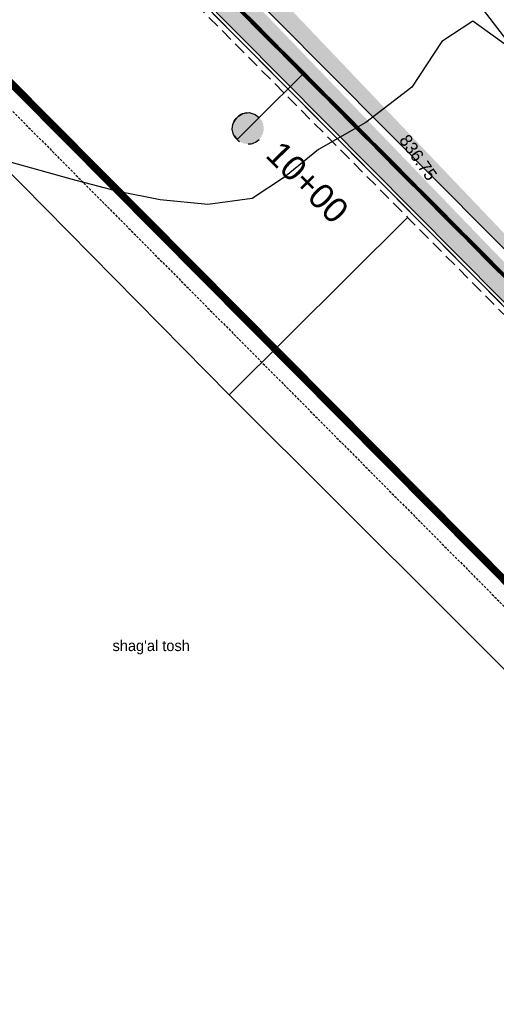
# Model space of a CAD drawing. Header units: millimetres. Extents: x 405709 to 406552, y 4254722 to 4255885.
# Tile 12 of 48: x 406320 to 406358, y 4254871 to 4254950. Entities that reach past the tile are written whole.
import ezdxf
from ezdxf.enums import TextEntityAlignment as Align

# ---------------------------------------------------------------- set-up
doc = ezdxf.new("R2010")
doc.units = ezdxf.units.MM
doc.header["$LTSCALE"] = 0.5
for name, pattern in [('ACAD_ISO09W100', [45, 24, -3, 6, -3, 6, -3]), ('CONTI', [0]), ('Штриховая 1 к 2', [3, 2, -1])]:
    doc.linetypes.add(name, pattern=pattern)
for name, color, linetype in [('(007) Здания', 7, 'Continuous'), ('(031) Горизонтали', 42, 'Continuous'), ('(037) Контуры', 7, 'Continuous'), ('PI_OTDEFAULT', 172, 'CONTI'), ('PLEPO', 8, 'Continuous'), ('Трассы.Дискретная модель', 7, 'Continuous'), ('Трассы.Километры и пикеты', 7, 'Continuous'), ('Трассы.Разбивка', 7, 'Continuous')]:
    doc.layers.add(name, color=color, linetype=linetype)
doc.layers.add('.', color=7, linetype='Continuous', lineweight=15)
doc.layers.add('OBORUDOVANIE', color=251, linetype='Continuous', lineweight=5)
doc.styles.add('Arial_0001', font='arial.ttf', dxfattribs={"height": 0.2})
doc.styles.add('BM-431', font='txt')
doc.linetypes.add('ограждение2', pattern='A,6.35,-2.54,[132,ltypeshp.shx,S=2.54,R=0,X=-2.54,Y=0],-2.54,25.4', length=36.83)

# ---------------------------------------------------------------- blocks, each defined once
blk = doc.blocks.new('парпорпо')
at = {"layer": 'PLEPO', "color": 0}
for p, q in [((13253, -118, -454), (13733, -118, -454)), ((13253, -144, -454), (13624, -144, -454)), ((13253, -690, -454), (13647, -690, -454)), ((13253, -715, -454), (13812, -715, -454)), ((13285, -99, -454), (13780, -99, -454)), ((13285, -734, -454), (13780, -734, -454)), ((13331, -161, -454), (13331, -192, -454)), ((13331, -161, -454), (13444, -161, -454)), ((13331, -192, -454), (13444, -192, -454)), ((13331, -673, -454), (13331, -641, -454)), ((13331, -641, -454), (13444, -641, -454)), ((13331, -673, -454), (13444, -673, -454)), ((13444, -161, -454), (13444, -192, -454)), ((13444, -164, -454), (13589, -164, -454)), ((13444, -189, -454), (13565, -189, -454)), ((13444, -673, -454), (13444, -641, -454)), ((13444, -645, -454), (13567, -645, -454)), ((13444, -670, -454), (13603, -670, -454)), ((13477, -189, -454), (13457, -420, -454)), ((13457, -420, -454), (13477, -645, -454)), ((13507, -144, -454), (13507, -164, -454)), ((13507, -670, -454), (13507, -690, -454)), ((13532, -144, -454), (13532, -164, -454)), ((13532, -670, -454), (13532, -690, -454)), ((13555, -189, -454), (13554, -202, -454)), ((13554, -636, -454), (13555, -645, -454)), ((13610, -676, -454), (13611, -676, -454)), ((13610, -676, -454), (13610, -676, -454)), ((13684, -202, -454), (13916, -202, -454)), ((13707, -632, -454), (13916, -632, -454)), ((13813, -157, -454), (13916, -157, -454)), ((13862, -676, -454), (13916, -676, -454)), ((13916, -157, -454), (13916, -202, -454)), ((13916, -164, -454), (14315, -164, -454)), ((13916, -189, -454), (14234, -189, -454)), ((13916, -676, -454), (13916, -632, -454)), ((13916, -645, -454), (14234, -645, -454)), ((13916, -670, -454), (14315, -670, -454)), ((13997, -362, -454), (13997, -362, -454)), ((13997, -362, -454), (13999, -472, -454)), ((14003, -189, -454), (14001, -250, -454)), ((14001, -561, -454), (14003, -645, -454)), ((14236, -189, -454), (14236, -255, -454)), ((14236, -334, -454), (14236, -352, -454)), ((14236, -352, -454), (14363, -352, -454)), ((14236, -496, -454), (14236, -482, -454)), ((14236, -482, -454), (14363, -482, -454)), ((14236, -645, -454), (14236, -567, -454)), ((14313, -189, -454), (14361, -189, -454)), ((14313, -645, -454), (14361, -645, -454)), ((14315, -164, -454), (14315, -189, -454)), ((14315, -670, -454), (14315, -645, -454)), ((14361, -189, -454), (14361, -259, -454)), ((14361, -328, -454), (14361, -352, -454)), ((14361, -501, -454), (14361, -482, -454)), ((14361, -645, -454), (14361, -573, -454))]:
    blk.add_line(p, q, dxfattribs=at)
at = {"layer": 'PLEPO', "color": 0, "elevation": -454}
blk.add_lwpolyline([(13477, -291), (13475, -541), (13500, -589), (13541, -627), (13595, -664), (13621, -684), (13669, -695), (13747, -701), (13795, -712), (13836, -724), (13873, -710), (13881, -695), (13853, -667), (13827, -658), (13778, -661), (13730, -647), (13689, -621), (13667, -598), (13724, -592), (13775, -584), (13859, -575), (13936, -569), (13956, -558), (14028, -564), (14096, -566), (14191, -569), (14262, -566), (14300, -555), (14328, -569), (14349, -575), (14395, -569), (14418, -538), (14420, -515), (14406, -501), (14349, -501), (14305, -503), (14274, -506), (14211, -489), (14131, -478), (14030, -480), (13979, -466), (13919, -449), (13804, -417), (13910, -397), (14002, -360), (14045, -352), (14139, -357), (14257, -329), (14305, -329), (14337, -334), (14372, -326), (14412, -309), (14412, -289), (14389, -260), (14303, -257), (14251, -263), (14245, -254), (14176, -257), (14099, -254), (14065, -248), (14019, -257), (13956, -231), (13876, -231), (13798, -234), (13735, -234), (13687, -237), (13672, -223), (13695, -183), (13750, -165), (13818, -157), (13876, -151), (13876, -128), (13853, -114), (13827, -97), (13787, -94), (13724, -122), (13652, -128), (13586, -165), (13515, -246), (13500, -263)], close=True, dxfattribs=at)
for points in [[(13563, -346), (13532, -354), (13500, -383), (13486, -426), (13515, -466), (13543, -483), (13569, -489), (13586, -503), (13621, -498), (13638, -492), (13661, -486), (13692, -480), (13707, -463), (13718, -435), (13724, -426), (13744, -415), (13721, -403), (13721, -380), (13707, -363), (13672, -352), (13644, -349), (13632, -349), (13621, -334), (13575, -331), (13572, -340)], [(13721, -460), (13712, -509), (13678, -564), (13632, -595)], [(13672, -263), (13692, -286), (13707, -317), (13724, -349), (13724, -380)]]:
    blk.add_lwpolyline(points, dxfattribs=at)
at = {"layer": 'PLEPO', "color": 0}
for centre in [(13253, -131, -454), (13253, -703, -454)]:
    blk.add_arc(centre, 12.7, 90, 270, dxfattribs=at)
blk = doc.blocks.new('апрапр')
at = {"layer": 'OBORUDOVANIE', "color": 168, "lineweight": 5}
for p, q in [((-342350, 27223), (-335150, 27223)), ((-342350, 26803), (-335150, 26803)), ((-342350, 26683), (-335150, 26683)), ((-342350, 26263), (-335150, 26263)), ((-342350, 26143), (-335150, 26143)), ((-342350, 25723), (-335150, 25723)), ((-342350, 25603), (-335150, 25603)), ((-342350, 25183), (-335150, 25183)), ((-342350, 25063), (-335150, 25063)), ((-342350, 24643), (-335150, 24643)), ((-327650, 27223), (-334850, 27223)), ((-327650, 26803), (-334850, 26803)), ((-327650, 26683), (-334850, 26683)), ((-327650, 26263), (-334850, 26263)), ((-327650, 26143), (-334850, 26143)), ((-327650, 25723), (-334850, 25723)), ((-327650, 25603), (-334850, 25603)), ((-327650, 25183), (-334850, 25183)), ((-327650, 25063), (-334850, 25063)), ((-327650, 24643), (-334850, 24643))]:
    blk.add_line(p, q, dxfattribs=at)
for points in [[(-342650, 27523), (-342680, 27523, 0.4142136), (-342800, 27403), (-342800, 24463, 0.4142136), (-342680, 24343), (-342650, 24343)], [(-342200, 27223), (-342200, 27403, 0.4142136), (-342320, 27523), (-342350, 27523)], [(-342350, 24343), (-342320, 24343, 0.4142136), (-342200, 24463), (-342200, 24643)], [(-335150, 27523), (-335180, 27523, 0.4142136), (-335300, 27403), (-335300, 27223)], [(-335300, 24643), (-335300, 24463, 0.4142136), (-335180, 24343), (-335150, 24343)], [(-334700, 27223), (-334700, 27403, 0.4142136), (-334820, 27523), (-334850, 27523)], [(-334850, 24343), (-334820, 24343, 0.4142136), (-334700, 24463), (-334700, 24643)], [(-327650, 27523), (-327680, 27523, 0.4142136), (-327800, 27403), (-327800, 27223)], [(-327800, 24643), (-327800, 24463, 0.4142136), (-327680, 24343), (-327650, 24343)], [(-327350, 24343), (-327320, 24343, 0.4142136), (-327200, 24463), (-327200, 27403, 0.4142136), (-327320, 27523), (-327350, 27523)]]:
    blk.add_lwpolyline(points, format="xyb", dxfattribs=at)
at = {"layer": 'OBORUDOVANIE', "color": 5, "lineweight": 15}
for points in [[(-342650, 27708), (-342650, 24158)], [(-342350, 24158), (-342350, 27708)], [(-335150, 27708), (-335150, 24158)], [(-334850, 24158), (-334850, 27708)], [(-327650, 27708), (-327650, 24158)], [(-327350, 24158), (-327350, 27708)]]:
    blk.add_lwpolyline(points, dxfattribs=at)
at = {"layer": 'OBORUDOVANIE', "color": 168, "lineweight": 5}
for points in [[(-342200, 26683), (-342200, 26803)], [(-342200, 26143), (-342200, 26263)], [(-342200, 25603), (-342200, 25723)], [(-342200, 25063), (-342200, 25183)], [(-335300, 26803), (-335300, 26683)], [(-335300, 26263), (-335300, 26143)], [(-335300, 25723), (-335300, 25603)], [(-335300, 25183), (-335300, 25063)], [(-334700, 26683), (-334700, 26803)], [(-334700, 26143), (-334700, 26263)], [(-334700, 25603), (-334700, 25723)], [(-334700, 25063), (-334700, 25183)], [(-327800, 26803), (-327800, 26683)], [(-327800, 26263), (-327800, 26143)], [(-327800, 25723), (-327800, 25603)], [(-327800, 25183), (-327800, 25063)]]:
    blk.add_lwpolyline(points, dxfattribs=at)
at = {"layer": 'OBORUDOVANIE', "color": 5, "lineweight": 15}
for centre, start, end in [((-342500, 27708), 0, 180), ((-342500, 24158), 180, 0), ((-335000, 27708), 0, 180), ((-335000, 24158), 180, 0), ((-327500, 27708), 0, 180), ((-327500, 24158), 180, 0)]:
    blk.add_arc(centre, 150, start, end, dxfattribs=at)
blk = doc.blocks.new('4')
at = {"color": 41, "true_color": 0xffd966, "const_width": 0.1}
blk.add_lwpolyline([(29483.69, 3308.67), (29483.69, 3311.67), (29480.69, 3311.67), (29480.69, 3308.67)], close=True, dxfattribs=at)
at = {"color": 41, "true_color": 0xffd966, "const_width": 0.05}
for points in [[(29481.04, 3311.42, 1), (29480.84, 3311.42, 1)], [(29480.94, 3310.7, 1), (29480.94, 3310.9, 1)], [(29480.94, 3310.07, 1), (29480.94, 3310.27, 1)], [(29480.94, 3309.45, 1), (29480.94, 3309.65, 1)], [(29480.94, 3308.82, 1), (29480.94, 3309.02, 1)], [(29481.67, 3311.42, 1), (29481.47, 3311.42, 1)], [(29481.57, 3310.7, 1), (29481.57, 3310.9, 1)], [(29481.57, 3310.07, 1), (29481.57, 3310.27, 1)], [(29481.57, 3309.45, 1), (29481.57, 3309.65, 1)], [(29481.57, 3308.82, 1), (29481.57, 3309.02, 1)], [(29482.29, 3311.42, 1), (29482.09, 3311.42, 1)], [(29482.19, 3310.7, 1), (29482.19, 3310.9, 1)], [(29482.19, 3310.07, 1), (29482.19, 3310.27, 1)], [(29482.19, 3309.45, 1), (29482.19, 3309.65, 1)], [(29482.19, 3308.82, 1), (29482.19, 3309.02, 1)], [(29482.92, 3311.42, 1), (29482.72, 3311.42, 1)], [(29482.82, 3310.7, 1), (29482.82, 3310.9, 1)], [(29482.82, 3310.07, 1), (29482.82, 3310.27, 1)], [(29482.82, 3309.45, 1), (29482.82, 3309.65, 1)], [(29482.82, 3308.82, 1), (29482.82, 3309.02, 1)], [(29483.54, 3311.42, 1), (29483.34, 3311.42, 1)], [(29483.44, 3310.7, 1), (29483.44, 3310.9, 1)], [(29483.44, 3310.07, 1), (29483.44, 3310.27, 1)], [(29483.44, 3309.45, 1), (29483.44, 3309.65, 1)], [(29483.44, 3308.82, 1), (29483.44, 3309.02, 1)]]:
    blk.add_lwpolyline(points, format="xyb", close=True, dxfattribs=at)
blk = doc.blocks.new('2')
at = {"color": 41, "true_color": 0xffd966, "const_width": 0.1}
blk.add_lwpolyline([(29473.69, 3307.14), (29473.69, 3310.14), (29470.69, 3310.14), (29470.69, 3307.14)], close=True, dxfattribs=at)
for points in [[(29473.42, 3309.84), (29470.97, 3309.84, 1), (29470.97, 3309.59), (29473.42, 3309.59, 1)], [(29473.42, 3309.3), (29470.97, 3309.3, 1), (29470.97, 3309.05), (29473.42, 3309.05, 1)], [(29473.42, 3308.76), (29470.97, 3308.76, 1), (29470.97, 3308.51), (29473.42, 3308.51, 1)], [(29473.42, 3308.22), (29470.97, 3308.22, 1), (29470.97, 3307.97), (29473.42, 3307.97, 1)], [(29473.42, 3307.68), (29470.97, 3307.68, 1), (29470.97, 3307.43), (29473.42, 3307.43, 1)]]:
    blk.add_lwpolyline(points, format="xyb", close=True, dxfattribs=at)
blk = doc.blocks.new('A$C7e9ce9f0')
at = {"layer": '.', "transparency": 33554687}
h = blk.add_hatch(dxfattribs=at)
h.set_pattern_fill('AR-HBONE', color=30, scale=0.05)
h.paths.add_polyline_path([(0, 24), (80, 24), (80, 0), (0, 0)])
at = {"layer": '.', "linetype": 'Continuous'}
h = blk.add_hatch(dxfattribs=at)
h.set_pattern_fill('ANSI31', color=256, scale=1.32)
h.set_pattern_definition([(45, (-15689.74616, 467.92073), (-0.1166726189, 0.1166726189), [])])
h.paths.add_polyline_path([(77.1, 12.6, 1), (69.1, 12.6)])
at = {"layer": '(007) Здания', "linetype": 'Continuous'}
for points in [[(68.5, 8), (77.7, 8), (77.7, 17.2), (68.5, 17.2)], [(69.1, 8.7), (77.1, 8.7), (77.1, 16.6), (69.1, 16.6)]]:
    blk.add_lwpolyline(points, close=True, dxfattribs=at)
for points in [[(69.1, 16.6), (70.3, 15.4)], [(69.9, 15), (69.1, 16.6)], [(69.6, 14.6), (69.1, 16.6)], [(69.4, 14.2), (69.1, 16.6)], [(69.3, 13.8), (69.1, 16.6)], [(70.7, 15.8), (69.1, 16.6)], [(71.2, 16.1), (69.1, 16.6)], [(71.6, 16.3), (69.1, 16.6)], [(71.9, 16.4), (69.1, 16.6)], [(74.3, 16.4), (77.1, 16.6)], [(74.6, 16.3), (77.1, 16.6)], [(75, 16.1), (77.1, 16.6)], [(75.5, 15.8), (77.1, 16.6)], [(77.1, 16.6), (75.9, 15.4)], [(76.3, 15), (77.1, 16.6)], [(76.5, 14.6), (77.1, 16.6)], [(76.7, 14.2), (77.1, 16.6)], [(76.9, 13.8), (77.1, 16.6)], [(69.1, 12.6), (77.1, 12.6)], [(69.3, 11.5), (69.1, 8.7)], [(69.4, 11.1), (69.1, 8.7)], [(69.6, 10.7), (69.1, 8.7)], [(69.9, 10.3), (69.1, 8.7)], [(69.1, 8.7), (70.3, 9.8)], [(70.7, 9.5), (69.1, 8.7)], [(71.2, 9.2), (69.1, 8.7)], [(71.6, 9), (69.1, 8.7)], [(71.9, 8.8), (69.1, 8.7)], [(74.3, 8.8), (77.1, 8.7)], [(74.6, 9), (77.1, 8.7)], [(75, 9.2), (77.1, 8.7)], [(75.5, 9.5), (77.1, 8.7)], [(77.1, 8.7), (75.9, 9.8)], [(76.3, 10.3), (77.1, 8.7)], [(76.5, 10.7), (77.1, 8.7)], [(76.7, 11.1), (77.1, 8.7)], [(76.9, 11.5), (77.1, 8.7)]]:
    blk.add_lwpolyline(points, dxfattribs=at)
blk.add_circle((73.1, 12.6), 3.96, dxfattribs=at)
at = {"color": 1, "linetype": 'Continuous'}
blk.add_lwpolyline([(0, 0), (0, 24), (80, 24), (80, 0)], dxfattribs=at)
at = {"layer": '(007) Здания', "linetype": 'Continuous', "xscale": 0.0140625, "yscale": 0.0140625, "zscale": 0.0140625, "rotation": 270}
blk.add_blockref('парпорпо', (18.2, 205.8, 6.4), dxfattribs=at)
at = {"xscale": 2, "yscale": 2, "zscale": 2, "rotation": 89.99999999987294}
for name, p in [('4', (6663.1, -58960.5)), ('2', (6663, -58946.5)), ('4', (6669.1, -58960.5)), ('2', (6663, -58952.5)), ('2', (6663, -58958.5)), ('4', (6663.1, -58990.5)), ('4', (6663.1, -58996.5)), ('2', (6663, -58964.5)), ('4', (6669.1, -58990.5)), ('4', (6669.1, -58996.5))]:
    blk.add_blockref(name, p, dxfattribs=at)
at = {"layer": 'OBORUDOVANIE', "color": 2, "lineweight": 9, "xscale": 0.00264, "yscale": 0.00264, "zscale": 0.00264}
blk.add_blockref('апрапр', (930.1, -53.3), dxfattribs=at)
blk = doc.blocks.new('*U154')
at = {"xscale": 0.1049999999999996, "yscale": 0.1049999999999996, "zscale": 0.1049999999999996, "rotation": 179.9999999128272}
blk.add_blockref('2', (3094.738, 347.407), dxfattribs=at)
blk = doc.blocks.new('*U155')
at = {"color": 0, "linetype": 'ByBlock', "lineweight": -2, "transparency": 16777216, "rotation": 314.8025318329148}
for p in [(406337.993, 4254950.279), (406338.219, 4254950.051), (406338.444, 4254949.824), (406338.67, 4254949.597), (406338.895, 4254949.37), (406339.121, 4254949.143), (406339.346, 4254948.916), (406339.572, 4254948.689), (406339.797, 4254948.462), (406340.023, 4254948.235), (406340.248, 4254948.008), (406340.474, 4254947.781), (406340.699, 4254947.554), (406340.925, 4254947.327), (406341.15, 4254947.1), (406341.376, 4254946.873), (406341.601, 4254946.646), (406341.827, 4254946.419), (406342.052, 4254946.192), (406342.278, 4254945.965), (406342.503, 4254945.737), (406342.729, 4254945.51), (406342.954, 4254945.283), (406343.18, 4254945.056), (406343.405, 4254944.829), (406343.631, 4254944.602), (406343.856, 4254944.375), (406344.082, 4254944.148), (406344.307, 4254943.921), (406344.533, 4254943.694), (406344.758, 4254943.467), (406344.984, 4254943.24), (406345.209, 4254943.013), (406345.435, 4254942.786), (406345.66, 4254942.559), (406345.886, 4254942.332), (406346.111, 4254942.105), (406346.337, 4254941.878), (406346.562, 4254941.651), (406346.787, 4254941.423), (406347.013, 4254941.196), (406347.238, 4254940.969), (406347.464, 4254940.742), (406347.689, 4254940.515), (406347.915, 4254940.288), (406348.14, 4254940.061), (406348.366, 4254939.834), (406348.591, 4254939.607), (406348.817, 4254939.38), (406349.042, 4254939.153), (406349.268, 4254938.926), (406349.493, 4254938.699), (406349.719, 4254938.472), (406349.944, 4254938.245), (406350.17, 4254938.018), (406350.395, 4254937.791), (406350.621, 4254937.564), (406350.846, 4254937.337), (406351.072, 4254937.109), (406351.297, 4254936.882), (406351.523, 4254936.655), (406351.748, 4254936.428), (406351.974, 4254936.201), (406352.199, 4254935.974), (406352.425, 4254935.747), (406352.65, 4254935.52), (406352.876, 4254935.293), (406353.101, 4254935.066), (406353.327, 4254934.839), (406353.552, 4254934.612), (406353.778, 4254934.385), (406354.003, 4254934.158), (406354.229, 4254933.931), (406354.454, 4254933.704), (406354.68, 4254933.477), (406354.905, 4254933.25), (406355.131, 4254933.023), (406355.356, 4254932.795), (406355.582, 4254932.568), (406355.807, 4254932.341), (406356.033, 4254932.114), (406356.258, 4254931.887), (406356.484, 4254931.66), (406356.709, 4254931.433), (406356.935, 4254931.206), (406357.16, 4254930.979), (406357.386, 4254930.752), (406357.611, 4254930.525), (406357.837, 4254930.298), (406358.062, 4254930.071)]:
    blk.add_blockref('*U154', p, dxfattribs=at)

msp = doc.modelspace()

# ---------------------------------------------------------------- hatches: boundary and pattern name
at = {"transparency": 33554687}
h = msp.add_hatch(dxfattribs=at)
h.set_pattern_fill('AR-HBONE', color=30, scale=0.005)
edge = h.paths.add_edge_path()
edge.add_line((406386.605, 4254899.202), (406388.733, 4254901.316))
edge.add_line((406182.571, 4255117.635), (406215.733, 4255080.214))
edge.add_line((406215.733, 4255080.214), (406248.837, 4255042.859))
edge.add_line((406248.837, 4255042.859), (406283.046, 4255007.734))
edge.add_line((406283.046, 4255007.734), (406318.267, 4254972.27))
edge.add_line((406318.267, 4254972.27), (406353.5, 4254936.793))
edge.add_line((406353.5, 4254936.793), (406388.733, 4254901.316))
edge.add_line((406388.733, 4254901.316), (406387.77, 4254900.359))
edge.add_line((406180.326, 4255115.645), (406213.488, 4255078.225))
edge.add_line((406213.488, 4255078.225), (406246.638, 4255040.816))
edge.add_line((406246.638, 4255040.816), (406280.907, 4255005.631))
edge.add_line((406280.907, 4255005.631), (406316.138, 4254970.156))
edge.add_line((406316.138, 4254970.156), (406351.372, 4254934.679))
edge.add_line((406351.372, 4254934.679), (406386.605, 4254899.202))
edge.add_line((406386.605, 4254899.202), (406386.921, 4254899.516))
edge.add_line((406182.571, 4255117.635), (406157.361, 4255152.307))
edge.add_line((406157.361, 4255152.307), (406147.036, 4255171.925))
edge.add_line((406147.036, 4255171.925), (406133.069, 4255198.46))
edge.add_line((406133.069, 4255198.46), (406131.101, 4255203.63))
edge.add_line((406131.101, 4255203.63), (406113.309, 4255250.394))
edge.add_line((406113.309, 4255250.394), (406102.625, 4255278.476))
edge.add_line((406102.625, 4255278.476), (406096.599, 4255297.625))
edge.add_line((406096.599, 4255297.625), (406081.876, 4255347.096))
edge.add_line((406081.876, 4255347.096), (406078.091, 4255359.836))
edge.add_line((406078.091, 4255359.836), (406072.139, 4255402.38))
edge.add_line((406072.139, 4255402.38), (406041.044, 4255445.313))
edge.add_line((406041.044, 4255445.313), (405903.099, 4255619.54))
edge.add_line((405903.099, 4255619.54), (405828.481, 4255714.884))
edge.add_line((405828.481, 4255714.884), (405791.314, 4255762.15))
edge.add_line((405788.956, 4255760.296), (405791.314, 4255762.15))
edge.add_line((405826.12, 4255713.033), (405788.956, 4255760.296))
edge.add_line((405900.742, 4255617.684), (405826.12, 4255713.033))
edge.add_line((406038.652, 4255443.501), (405900.742, 4255617.684))
edge.add_line((406069.271, 4255401.225), (406038.652, 4255443.501))
edge.add_line((406075.152, 4255359.198), (406069.271, 4255401.225))
edge.add_line((406079, 4255346.24), (406075.152, 4255359.198))
edge.add_line((406093.73, 4255296.746), (406079, 4255346.24))
edge.add_line((406099.789, 4255277.491), (406093.73, 4255296.746))
edge.add_line((406110.505, 4255249.327), (406099.789, 4255277.491))
edge.add_line((406128.297, 4255202.562), (406110.505, 4255249.327))
edge.add_line((406130.33, 4255197.223), (406128.297, 4255202.562))
edge.add_line((406144.381, 4255170.527), (406130.33, 4255197.223))
edge.add_line((406154.815, 4255150.702), (406144.381, 4255170.527))
edge.add_line((406180.326, 4255115.645), (406154.815, 4255150.702))
at = {"layer": 'Трассы.Километры и пикеты', "true_color": 0xffffff}
msp.add_hatch(color=7, dxfattribs=at).paths.add_polyline_path([(406338.955, 4254942.214), (406337.182, 4254940.452), (406337.005, 4254940.63), (406336.865, 4254940.913), (406336.795, 4254941.267), (406336.832, 4254941.656), (406337.01, 4254942.044), (406337.294, 4254942.326), (406337.648, 4254942.537), (406338.144, 4254942.606), (406338.638, 4254942.463)])
at = {"layer": 'Трассы.Километры и пикеты'}
msp.add_hatch(color=2, dxfattribs=at).paths.add_polyline_path([(406337.182, 4254940.452), (406337.182, 4254940.452), (406337.182, 4254940.452), (406337.276, 4254940.366), (406337.377, 4254940.292), (406337.483, 4254940.228), (406337.594, 4254940.176), (406337.708, 4254940.136), (406337.826, 4254940.107), (406337.944, 4254940.089), (406338.064, 4254940.083), (406338.184, 4254940.089), (406338.303, 4254940.105), (406338.42, 4254940.134), (406338.535, 4254940.173), (406338.646, 4254940.224), (406338.753, 4254940.287), (406338.854, 4254940.361), (406338.949, 4254940.446), (406338.949, 4254940.446), (406339.035, 4254940.541), (406339.11, 4254940.642), (406339.173, 4254940.748), (406339.225, 4254940.859), (406339.266, 4254940.973), (406339.295, 4254941.09), (406339.312, 4254941.209), (406339.318, 4254941.329), (406339.313, 4254941.449), (406339.296, 4254941.568), (406339.268, 4254941.685), (406339.229, 4254941.8), (406339.177, 4254941.911), (406339.115, 4254942.017), (406339.041, 4254942.119), (406338.955, 4254942.214), (406338.955, 4254942.214), (406338.955, 4254942.214)])

# ---------------------------------------------------------------- linework, layer by layer
at = {"layer": '(031) Горизонтали'}
msp.add_polyline3d([(406359.568, 4254947.455, 598.5), (406356.097, 4254949.929, 598.5), (406353.617, 4254948.299, 598.5), (406351.207, 4254944.639, 598.5), (406347.527, 4254941.819, 598.5), (406343.717, 4254939.639, 598.5), (406340.997, 4254937.409, 598.5), (406338.387, 4254935.719, 598.5), (406334.827, 4254935.239, 598.5), (406331.007, 4254935.589, 598.5), (406327.637, 4254936.259, 598.5), (406323.857, 4254937.269, 598.5), (406318.887, 4254938.659, 598.5)], dxfattribs=at)
at = {"color": 2, "const_width": 0.3}
msp.add_lwpolyline([(406387.669, 4254900.259), (406352.436, 4254935.736), (406317.203, 4254971.213), (406281.977, 4255006.682), (406247.738, 4255041.838), (406214.61, 4255079.22), (406181.496, 4255116.586), (406156.092, 4255151.497), (406145.708, 4255171.226), (406131.7, 4255197.842), (406129.699, 4255203.096), (406111.907, 4255249.86), (406101.207, 4255277.984), (406095.165, 4255297.185), (406080.438, 4255346.668), (406076.622, 4255359.517), (406070.705, 4255401.802), (406039.848, 4255444.407), (405901.921, 4255618.612), (405827.3, 4255713.959), (405790.135, 4255761.223)], dxfattribs=at)
at = {"color": 1, "linetype": 'ACAD_ISO09W100', "true_color": 0xff0000}
msp.add_lwpolyline([(406387.669, 4254900.259), (406352.436, 4254935.736), (406317.203, 4254971.213), (406281.977, 4255006.682), (406247.738, 4255041.838), (406214.61, 4255079.22), (406181.496, 4255116.586), (406156.092, 4255151.497), (406145.708, 4255171.226), (406131.7, 4255197.842), (406129.699, 4255203.096), (406111.907, 4255249.86), (406101.207, 4255277.984), (406095.165, 4255297.185), (406080.438, 4255346.668), (406076.622, 4255359.517), (406070.705, 4255401.802), (406039.848, 4255444.407), (405901.921, 4255618.612), (405827.3, 4255713.959), (405790.135, 4255761.223)], dxfattribs=at)
at = {"color": 0, "linetype": 'ограждение2', "ltscale": 0.025, "const_width": 0.1}
msp.add_lwpolyline([(406386.427, 4254899.026), (406351.194, 4254934.503), (406315.961, 4254969.98), (406280.729, 4255005.455), (406246.455, 4255040.646), (406213.3, 4255078.059), (406180.131, 4255115.488), (406154.603, 4255150.57), (406144.16, 4255170.411), (406130.102, 4255197.12), (406128.064, 4255202.473), (406110.272, 4255249.238), (406099.553, 4255277.409), (406093.491, 4255296.673), (406078.761, 4255346.169), (406074.907, 4255359.144), (406069.032, 4255401.128), (406038.452, 4255443.35), (405900.546, 4255617.529), (405825.924, 4255712.878), (405788.759, 4255760.141)], dxfattribs=at)
at = {"color": 1}
for points in [[(406072.139, 4255402.38), (406078.091, 4255359.836), (406081.876, 4255347.096), (406096.599, 4255297.625), (406102.625, 4255278.476), (406113.309, 4255250.394), (406131.101, 4255203.63), (406133.069, 4255198.46), (406147.036, 4255171.925), (406157.361, 4255152.307), (406182.571, 4255117.635), (406215.733, 4255080.214), (406248.837, 4255042.859), (406283.046, 4255007.734), (406318.267, 4254972.27), (406353.5, 4254936.793), (406388.733, 4254901.316)], [(406386.605, 4254899.202), (406351.372, 4254934.679), (406316.138, 4254970.156), (406280.907, 4255005.631), (406246.638, 4255040.816), (406213.488, 4255078.225), (406180.326, 4255115.645), (406154.815, 4255150.702), (406144.381, 4255170.527), (406130.33, 4255197.223), (406128.297, 4255202.562), (406110.505, 4255249.327), (406099.789, 4255277.491), (406093.73, 4255296.746), (406079, 4255346.24), (406075.152, 4255359.198), (406069.271, 4255401.225)]]:
    msp.add_lwpolyline(points, dxfattribs=at)
at = {"linetype": 'Continuous'}
msp.add_lwpolyline([(406244.602, 4255090.871), (406298.277, 4255019.909), (406319.347, 4255003.119), (406350.447, 4254959.319), (406379.577, 4254921.429), (406469.797, 4254826.359), (406527.837, 4254786.959), (406530.646, 4254784.126)], dxfattribs=at)
at = {"color": 2}
msp.add_lwpolyline([(406338.955, 4254942.214), (406337.182, 4254940.452), (406337.005, 4254940.63), (406336.865, 4254940.913), (406336.795, 4254941.267), (406336.832, 4254941.656), (406337.01, 4254942.044), (406337.294, 4254942.326), (406337.648, 4254942.537), (406338.144, 4254942.606), (406338.638, 4254942.463)], close=True, dxfattribs=at)
at = {"layer": 'Трассы.Дискретная модель', "color": 6, "linetype": 'Штриховая 1 к 2', "true_color": 0xff00ff, "flags": 128}
msp.add_lwpolyline([(406179.802, 4255115.181), (406212.964, 4255077.76), (406246.125, 4255040.34), (406280.408, 4255005.14), (406315.642, 4254969.663), (406350.875, 4254934.186), (406386.108, 4254898.709)], dxfattribs=at)
at = {"layer": 'Трассы.Дискретная модель', "color": 6, "linetype": 'Штриховая 1 к 2', "ltscale": 0.2, "true_color": 0xff00ff, "flags": 128}
msp.add_lwpolyline([(406167.453, 4255104.238), (406200.615, 4255066.817), (406233.777, 4255029.396), (406268.701, 4254993.513), (406303.934, 4254958.036), (406339.167, 4254922.559), (406374.401, 4254887.082)], dxfattribs=at)
at = {"layer": 'Трассы.Километры и пикеты', "color": 2}
msp.add_line((406338.955, 4254942.214), (406342.503, 4254945.737), dxfattribs=at)
at = {"layer": 'Трассы.Километры и пикеты', "color": 7, "true_color": 0xffffff}
for p, q in [((406336.832, 4254941.656), (406337.01, 4254942.044)), ((406337.01, 4254942.044), (406337.294, 4254942.326)), ((406338.955, 4254942.214), (406337.182, 4254940.452)), ((406337.294, 4254942.326), (406337.648, 4254942.537)), ((406337.648, 4254942.537), (406338.144, 4254942.606)), ((406337.005, 4254940.63), (406336.865, 4254940.913)), ((406337.182, 4254940.452), (406337.005, 4254940.63))]:
    msp.add_line(p, q, dxfattribs=at)
at = {"layer": 'Трассы.Километры и пикеты', "color": 1, "true_color": 0xff0000}
for p, q in [((406337.027, 4254942.025), (406336.964, 4254941.918)), ((406337.102, 4254942.126), (406337.027, 4254942.025)), ((406337.188, 4254942.22), (406337.102, 4254942.126)), ((406338.955, 4254942.214), (406337.182, 4254940.452)), ((406337.182, 4254940.452), (406338.955, 4254942.214)), ((406337.283, 4254942.306), (406337.188, 4254942.22)), ((406337.188, 4254942.22), (406337.188, 4254942.22)), ((406337.384, 4254942.38), (406337.283, 4254942.306)), ((406337.491, 4254942.442), (406337.384, 4254942.38)), ((406337.602, 4254942.493), (406337.491, 4254942.442)), ((406337.717, 4254942.533), (406337.602, 4254942.493)), ((406337.834, 4254942.561), (406337.717, 4254942.533)), ((406337.953, 4254942.578), (406337.834, 4254942.561)), ((406336.964, 4254941.918), (406336.912, 4254941.808)), ((406336.96, 4254940.756), (406337.022, 4254940.649)), ((406337.022, 4254940.649), (406337.096, 4254940.548)), ((406337.096, 4254940.548), (406337.182, 4254940.452)), ((406337.182, 4254940.452), (406337.182, 4254940.452)), ((406337.182, 4254940.452), (406337.276, 4254940.366)), ((406337.182, 4254940.452), (406337.182, 4254940.452)), ((406337.182, 4254940.452), (406337.182, 4254940.452)), ((406337.182, 4254940.452), (406337.276, 4254940.366)), ((406338.854, 4254940.361), (406338.949, 4254940.446)), ((406338.854, 4254940.361), (406338.949, 4254940.446)), ((406337.276, 4254940.366), (406337.377, 4254940.292)), ((406337.276, 4254940.366), (406337.377, 4254940.292)), ((406338.064, 4254940.083), (406338.184, 4254940.089)), ((406338.064, 4254940.083), (406338.184, 4254940.089)), ((406338.184, 4254940.089), (406338.303, 4254940.105)), ((406338.184, 4254940.089), (406338.303, 4254940.105)), ((406338.303, 4254940.105), (406338.42, 4254940.134)), ((406338.303, 4254940.105), (406338.42, 4254940.134)), ((406338.42, 4254940.134), (406338.535, 4254940.173)), ((406338.42, 4254940.134), (406338.535, 4254940.173)), ((406338.535, 4254940.173), (406338.646, 4254940.224)), ((406338.535, 4254940.173), (406338.646, 4254940.224)), ((406338.646, 4254940.224), (406338.753, 4254940.287)), ((406338.646, 4254940.224), (406338.753, 4254940.287)), ((406338.753, 4254940.287), (406338.854, 4254940.361)), ((406338.753, 4254940.287), (406338.854, 4254940.361))]:
    msp.add_line(p, q, dxfattribs=at)
at = {"layer": 'Трассы.Разбивка', "color": 1, "const_width": 0.6}
msp.add_lwpolyline([(406168.576, 4255105.232), (406240.779, 4255023.756), (406375.465, 4254888.139)], dxfattribs=at)
at = {"layer": 'Трассы.Разбивка', "color": 6, "true_color": 0xff00ff}
for points in [[(406164.989, 4255102.054), (406198.195, 4255064.673), (406231.664, 4255027.525), (406266.529, 4254991.356), (406301.435, 4254955.553), (406336.547, 4254919.957), (406371.951, 4254884.649)], [(406350.875, 4254934.186), (406336.547, 4254919.957)]]:
    msp.add_lwpolyline(points, dxfattribs=at)

# ---------------------------------------------------------------- block references
msp.add_blockref('*U155', (0, 0))
at = {"xscale": 0.05249999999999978, "yscale": 0.05249999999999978, "zscale": 0.05249999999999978, "rotation": 314.8025318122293}
msp.add_blockref('A$C7e9ce9f0', (406336.521, 4254953.89), dxfattribs=at)

# ---------------------------------------------------------------- texts
at = {"layer": '(037) Контуры', "color": 0, "linetype": 'ByBlock', "style": 'BM-431'}
msp.add_text("shag'al tosh", height=0.875, dxfattribs=at).set_placement((406327.178, 4254899.38))
at = {"layer": 'PI_OTDEFAULT', "color": 250, "ltscale": 3, "style": 'BM-431'}
msp.add_text('836.75', height=1, rotation=305, dxfattribs=at).set_placement((406350.148, 4254940.391))
at = {"layer": 'Трассы.Километры и пикеты', "color": 2, "style": 'Arial_0001'}
msp.add_text('10+00', height=2, rotation=314.80253, dxfattribs=at).set_placement((406338.943, 4254938.679), align=Align.BOTTOM_LEFT)

doc.saveas('drawing.dxf')
